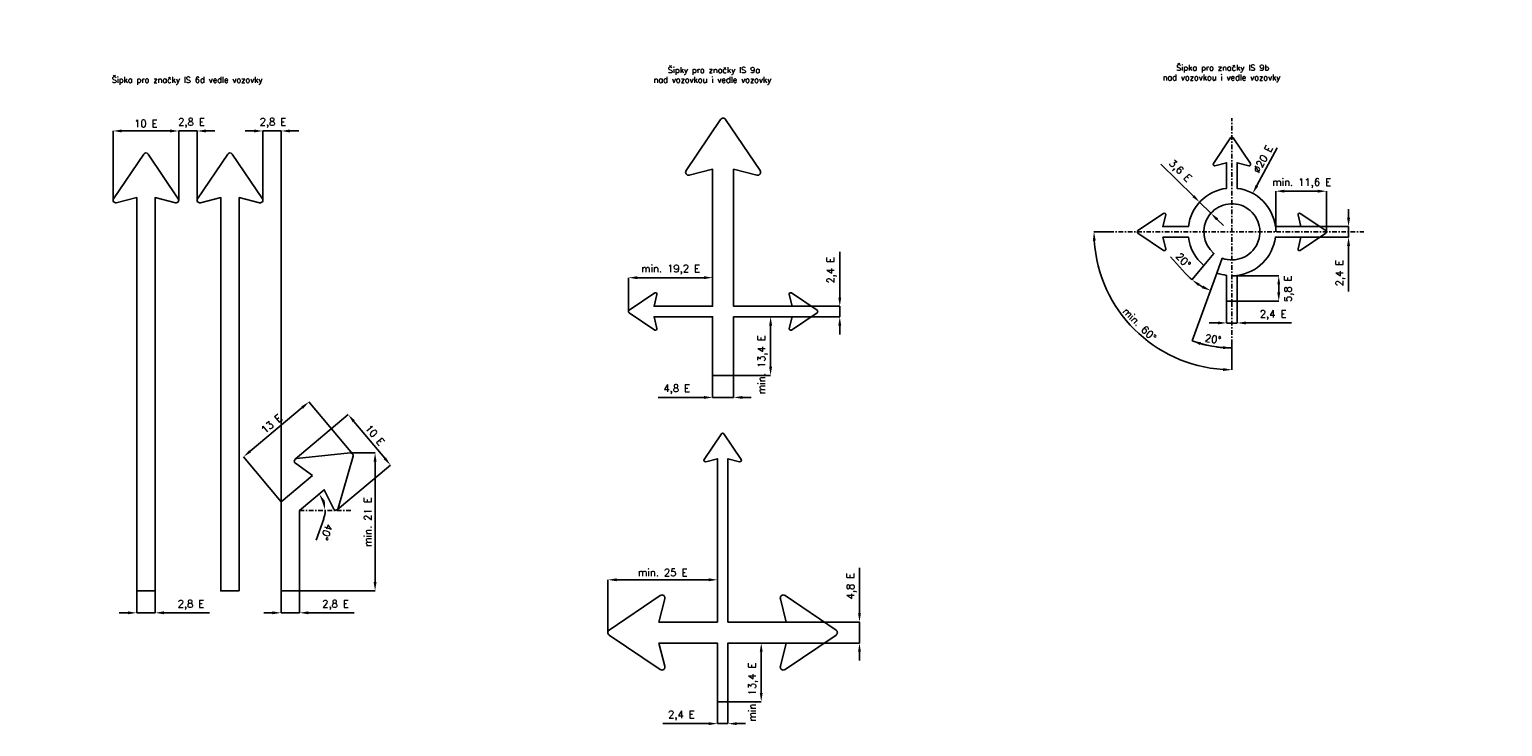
# Model space of a CAD drawing. Header units: millimetres. Extents: x -279 to 38310, y -2921 to 1853.
# Tile 2 of 3: x 8501 to 18591, y -2921 to 1853. Entities that reach past the tile are written whole.
import ezdxf

# ---------------------------------------------------------------- set-up
doc = ezdxf.new("R2010")
doc.units = ezdxf.units.MM
doc.header["$LTSCALE"] = 5
doc.linetypes.add('ČERCHOVANÁ', pattern=[25.4, 12.7, -6.35, 0, -6.35])
doc.layers.add('Kóty', color=2, linetype='Continuous')
doc.layers.add('Značka', color=7, linetype='Continuous')
doc.styles.get("Standard").update_dxf_attribs({"font": 'romand.shx', "height": 50})
doc.dimstyles.get("Standard").update_dxf_attribs({"dimtxt": 50, "dimasz": 60, "dimexe": 0.18, "dimexo": 0.0625, "dimgap": 25, "dimtad": 1, "dimdec": 0, "dimzin": 0, "dimdsep": 46, "dimtxsty": 'Standard', "dimcen": 0.09, "dimadec": 0, "dimazin": 0, "dimtfac": 1, "dimtdec": 0, "dimtofl": 0, "dimtmove": 0, "dimatfit": 3, "dimfxl": 1, "dimtolj": 1, "dimtzin": 0, "dimarcsym": 0})

# ---------------------------------------------------------------- blocks, each defined once
blk = doc.blocks.new('*D22')
at = {"layer": 'Defpoints', "color": 0, "transparency": 16777216}
for p in [(9235, -1992), (9361, -1992), (9361, -2142)]:
    blk.add_point(p, dxfattribs=at)
at = {"layer": 'Kóty', "color": 0, "lineweight": -2, "transparency": 16777216}
for p, q in [((9235, -1992), (9235, -2142)), ((9361, -1992), (9361, -2142)), ((9175, -2142), (9115, -2142)), ((9421, -2142), (9734, -2142))]:
    blk.add_line(p, q, dxfattribs=at)
at = {"layer": 'Kóty', "color": 0, "transparency": 16777216}
for points in [[(9175, -2132), (9175, -2152), (9235, -2142)], [(9421, -2132), (9421, -2152), (9361, -2142)]]:
    blk.add_solid(points, dxfattribs=at)
at = {"layer": 'Kóty', "color": 0, "transparency": 16777216, "insert": (9607, -2088), "char_height": 50, "attachment_point": 5}
blk.add_mtext('\\A1;2,8 E', dxfattribs=at)
blk = doc.blocks.new('*D15')
at = {"layer": 'Defpoints', "color": 0, "transparency": 16777216}
for p in [(10225, -1992), (10351, -1992), (10351, -2142)]:
    blk.add_point(p, dxfattribs=at)
at = {"layer": 'Kóty', "color": 0, "lineweight": -2, "transparency": 16777216}
for p, q in [((10225, -1992), (10225, -2142)), ((10351, -1992), (10351, -2142)), ((10165, -2142), (10105, -2142)), ((10411, -2142), (10724, -2142))]:
    blk.add_line(p, q, dxfattribs=at)
at = {"layer": 'Kóty', "color": 0, "transparency": 16777216}
for points in [[(10165, -2132), (10165, -2152), (10225, -2142)], [(10411, -2132), (10411, -2152), (10351, -2142)]]:
    blk.add_solid(points, dxfattribs=at)
at = {"layer": 'Kóty', "color": 0, "transparency": 16777216, "insert": (10597, -2088), "char_height": 50, "attachment_point": 5}
blk.add_mtext('\\A1;2,8 E', dxfattribs=at)
blk = doc.blocks.new('*D16')
at = {"layer": 'Defpoints', "color": 0, "transparency": 16777216}
for p in [(13687, -2205), (14186, -2205), (13687, -2349)]:
    blk.add_point(p, dxfattribs=at)
at = {"layer": 'Kóty', "color": 0, "lineweight": -2, "transparency": 16777216}
for p, q in [((14186, -2145), (14186, -1833)), ((13687, -2205), (14187, -2205)), ((13687, -2349), (14187, -2349)), ((14186, -2409), (14186, -2469))]:
    blk.add_line(p, q, dxfattribs=at)
at = {"layer": 'Kóty', "color": 0, "transparency": 16777216}
for points in [[(14176, -2145), (14196, -2145), (14186, -2205)], [(14176, -2409), (14196, -2409), (14186, -2349)]]:
    blk.add_solid(points, dxfattribs=at)
at = {"layer": 'Kóty', "color": 0, "transparency": 16777216, "insert": (14132, -1959), "char_height": 50, "attachment_point": 5, "rotation": 90}
blk.add_mtext('\\A1;4,8 E', dxfattribs=at)
blk = doc.blocks.new('*D17')
at = {"layer": 'Defpoints', "color": 0, "transparency": 16777216}
for p in [(16701, -7), (16773, -7), (16773, -157)]:
    blk.add_point(p, dxfattribs=at)
at = {"layer": 'Kóty', "color": 0, "lineweight": -2, "transparency": 16777216}
for p, q in [((16701, -7), (16701, -157)), ((16773, -7), (16773, -157)), ((16641, -157), (16581, -157)), ((16833, -157), (17145, -157))]:
    blk.add_line(p, q, dxfattribs=at)
at = {"layer": 'Kóty', "color": 0, "transparency": 16777216}
for points in [[(16641, -147), (16641, -167), (16701, -157)], [(16833, -147), (16833, -167), (16773, -157)]]:
    blk.add_solid(points, dxfattribs=at)
at = {"layer": 'Kóty', "color": 0, "transparency": 16777216, "insert": (17019, -103), "char_height": 50, "attachment_point": 5}
blk.add_mtext('\\A1;2,4 E', dxfattribs=at)
blk = doc.blocks.new('*D18')
at = {"layer": 'Defpoints', "color": 0, "transparency": 16777216}
for p in [(17211, 503), (17211, 431), (17536, 431)]:
    blk.add_point(p, dxfattribs=at)
at = {"layer": 'Kóty', "color": 0, "lineweight": -2, "transparency": 16777216}
for p, q in [((17536, 563), (17536, 623)), ((17211, 503), (17536, 503)), ((17211, 431), (17536, 431)), ((17536, 371), (17536, 58))]:
    blk.add_line(p, q, dxfattribs=at)
at = {"layer": 'Kóty', "color": 0, "transparency": 16777216}
for points in [[(17526, 563), (17546, 563), (17536, 503)], [(17526, 371), (17546, 371), (17536, 431)]]:
    blk.add_solid(points, dxfattribs=at)
at = {"layer": 'Kóty', "color": 0, "transparency": 16777216, "insert": (17481, 185), "char_height": 50, "attachment_point": 5, "rotation": 90}
blk.add_mtext('\\A1;2,4 E', dxfattribs=at)
blk = doc.blocks.new('*D23')
at = {"layer": 'Defpoints', "color": 0, "transparency": 16777216}
for p in [(16737, 1245), (16671, 286), (16634, 185), (16737, -302), (16554, -307)]:
    blk.add_point(p, dxfattribs=at)
at = {"layer": 'Kóty', "color": 0, "lineweight": -2, "transparency": 16777216}
for p, q in [((16634, 185), (16465, -280)), ((16737, -302), (16737, -328))]:
    blk.add_line(p, q, dxfattribs=at)
blk.add_arc((16737, 467), 795, 254.3272, 265.6728, dxfattribs=at)
at = {"layer": 'Kóty', "color": 0, "transparency": 16777216}
for points in [[(16519, -308), (16525, -289), (16465, -280)], [(16677, -316), (16677, -336), (16737, -328)]]:
    blk.add_solid(points, dxfattribs=at)
at = {"layer": 'Kóty', "color": 0, "transparency": 16777216, "insert": (16608, -267), "char_height": 50, "attachment_point": 5, "rotation": 350}
blk.add_mtext('\\A1;20°', dxfattribs=at)
blk = doc.blocks.new('*D24')
at = {"layer": 'Defpoints', "color": 0, "transparency": 16777216}
for p in [(16614, 320), (16544, 237), (16671, 286), (16634, 185), (16545, 85)]:
    blk.add_point(p, dxfattribs=at)
at = {"layer": 'Kóty', "color": 0, "lineweight": -2, "transparency": 16777216}
for p, q in [((16419, 181), (16316, 296)), ((16544, 237), (16462, 139)), ((16634, 185), (16591, 65))]:
    blk.add_line(p, q, dxfattribs=at)
for start, end in [(221.9519, 230), (238.0481, 241.9519)]:
    blk.add_arc((16737, 467), 427, start, end, dxfattribs=at)
at = {"layer": 'Kóty', "color": 0, "transparency": 16777216}
for points in [[(16505, 96), (16517, 112), (16462, 139)], [(16540, 99), (16532, 80), (16591, 65)]]:
    blk.add_solid(points, dxfattribs=at)
at = {"layer": 'Kóty', "color": 0, "transparency": 16777216, "insert": (16404, 272), "char_height": 50, "attachment_point": 5, "rotation": 311.9519}
blk.add_mtext('\\A1;20°', dxfattribs=at)
blk = doc.blocks.new('*D25')
at = {"layer": 'Defpoints', "color": 0, "transparency": 16777216}
for p in [(9523, 1158), (9073, 684), (9523, 684)]:
    blk.add_point(p, dxfattribs=at)
at = {"layer": 'Kóty', "color": 0, "lineweight": -2, "transparency": 16777216}
for p, q in [((9073, 684), (9073, 1158)), ((9133, 1158), (9463, 1158)), ((9523, 684), (9523, 1158))]:
    blk.add_line(p, q, dxfattribs=at)
at = {"layer": 'Kóty', "color": 0, "transparency": 16777216}
for points in [[(9133, 1168), (9133, 1148), (9073, 1158)], [(9463, 1168), (9463, 1148), (9523, 1158)]]:
    blk.add_solid(points, dxfattribs=at)
at = {"layer": 'Kóty', "color": 0, "transparency": 16777216, "insert": (9298, 1208), "char_height": 50, "attachment_point": 5}
blk.add_mtext('\\A1;10 E', dxfattribs=at)
blk = doc.blocks.new('*D19')
at = {"layer": 'Defpoints', "color": 0, "transparency": 16777216}
for p in [(13180, -517), (13324, -517), (13180, -667)]:
    blk.add_point(p, dxfattribs=at)
at = {"layer": 'Kóty', "color": 0, "lineweight": -2, "transparency": 16777216}
for p, q in [((13180, -517), (13180, -667)), ((13324, -517), (13324, -667)), ((13120, -667), (12807, -667)), ((13384, -667), (13444, -667))]:
    blk.add_line(p, q, dxfattribs=at)
at = {"layer": 'Kóty', "color": 0, "transparency": 16777216}
for points in [[(13120, -657), (13120, -677), (13180, -667)], [(13384, -657), (13384, -677), (13324, -667)]]:
    blk.add_solid(points, dxfattribs=at)
at = {"layer": 'Kóty', "color": 0, "transparency": 16777216, "insert": (12934, -612), "char_height": 50, "attachment_point": 5}
blk.add_mtext('\\A1;4,8 E', dxfattribs=at)
blk = doc.blocks.new('*D26')
at = {"layer": 'Defpoints', "color": 0, "transparency": 16777216}
for p in [(13726, -43), (14051, -43), (13726, -115)]:
    blk.add_point(p, dxfattribs=at)
at = {"layer": 'Kóty', "color": 0, "lineweight": -2, "transparency": 16777216}
for p, q in [((14051, 17), (14051, 330)), ((13726, -43), (14051, -43)), ((13726, -115), (14051, -115)), ((14051, -175), (14051, -235))]:
    blk.add_line(p, q, dxfattribs=at)
at = {"layer": 'Kóty', "color": 0, "transparency": 16777216}
for points in [[(14041, 17), (14061, 17), (14051, -43)], [(14041, -175), (14061, -175), (14051, -115)]]:
    blk.add_solid(points, dxfattribs=at)
at = {"layer": 'Kóty', "color": 0, "transparency": 16777216, "insert": (13996, 204), "char_height": 50, "attachment_point": 5, "rotation": 90}
blk.add_mtext('\\A1;2,4 E', dxfattribs=at)
blk = doc.blocks.new('*D20')
at = {"layer": 'Defpoints', "color": 0, "transparency": 16777216}
for p in [(13213, -2751), (13285, -2751), (13213, -2901)]:
    blk.add_point(p, dxfattribs=at)
at = {"layer": 'Kóty', "color": 0, "lineweight": -2, "transparency": 16777216}
for p, q in [((13213, -2751), (13213, -2901)), ((13285, -2751), (13285, -2901)), ((13153, -2901), (12840, -2901)), ((13345, -2901), (13405, -2901))]:
    blk.add_line(p, q, dxfattribs=at)
at = {"layer": 'Kóty', "color": 0, "transparency": 16777216}
for points in [[(13153, -2891), (13153, -2911), (13213, -2901)], [(13345, -2891), (13345, -2911), (13285, -2901)]]:
    blk.add_solid(points, dxfattribs=at)
at = {"layer": 'Kóty', "color": 0, "transparency": 16777216, "insert": (12966, -2846), "char_height": 50, "attachment_point": 5}
blk.add_mtext('\\A1;2,4 E', dxfattribs=at)
blk = doc.blocks.new('*D30')
at = {"layer": 'Defpoints', "color": 0, "transparency": 16777216}
for p in [(12604, 153), (12604, -79), (13180, -43)]:
    blk.add_point(p, dxfattribs=at)
at = {"layer": 'Kóty', "color": 0, "lineweight": -2, "transparency": 16777216}
for p, q in [((12604, -78), (12604, 153)), ((13120, 153), (12664, 153)), ((13180, -42), (13180, 153))]:
    blk.add_line(p, q, dxfattribs=at)
at = {"layer": 'Kóty', "color": 0, "transparency": 16777216}
for points in [[(12664, 163), (12664, 143), (12604, 153)], [(13120, 163), (13120, 143), (13180, 153)]]:
    blk.add_solid(points, dxfattribs=at)
at = {"layer": 'Kóty', "color": 0, "transparency": 16777216, "insert": (12892, 208), "char_height": 50, "attachment_point": 5}
blk.add_mtext('\\A1;min. 19,2 E', dxfattribs=at)
blk = doc.blocks.new('*D31')
at = {"layer": 'Defpoints', "color": 0, "transparency": 16777216}
for p in [(12463, -1916), (13213, -2205), (12463, -2277)]:
    blk.add_point(p, dxfattribs=at)
at = {"layer": 'Kóty', "color": 0, "lineweight": -2, "transparency": 16777216}
for p, q in [((12463, -2277), (12463, -1916)), ((13153, -1916), (12523, -1916)), ((13213, -2205), (13213, -1916))]:
    blk.add_line(p, q, dxfattribs=at)
at = {"layer": 'Kóty', "color": 0, "transparency": 16777216}
for points in [[(12523, -1906), (12523, -1926), (12463, -1916)], [(13153, -1906), (13153, -1926), (13213, -1916)]]:
    blk.add_solid(points, dxfattribs=at)
at = {"layer": 'Kóty', "color": 0, "transparency": 16777216, "insert": (12838, -1866), "char_height": 50, "attachment_point": 5}
blk.add_mtext('\\A1;min. 25 E', dxfattribs=at)
blk = doc.blocks.new('*D35')
at = {"layer": 'Defpoints', "color": 0, "transparency": 16777216}
for p in [(10520, -1299), (10508, -1362), (10351, -1440), (10351, -1440), (10729, -1440)]:
    blk.add_point(p, dxfattribs=at)
at = {"layer": 'Kóty', "color": 0, "lineweight": -2, "transparency": 16777216}
blk.add_line((10516, -1499), (10464, -1645), dxfattribs=at)
for start, end in [(19.728, 20.272), (340.272, 360)]:
    blk.add_arc((10351, -1440), 175, start, end, dxfattribs=at)
at = {"layer": 'Kóty', "color": 0, "transparency": 16777216}
for points in [[(10507, -1385), (10524, -1375), (10485, -1328)], [(10526, -1379), (10506, -1383), (10526, -1440)]]:
    blk.add_solid(points, dxfattribs=at)
at = {"layer": 'Kóty', "color": 0, "transparency": 16777216, "insert": (10537, -1589), "char_height": 50, "attachment_point": 5, "rotation": 250.272}
blk.add_mtext('\\A1;40°', dxfattribs=at)
blk = doc.blocks.new('*D36')
at = {"layer": 'Defpoints', "color": 0, "transparency": 16777216}
for p in [(10321, -1090), (10973, -1130), (10610, -1434)]:
    blk.add_point(p, dxfattribs=at)
at = {"layer": 'Kóty', "color": 0, "lineweight": -2, "transparency": 16777216}
for p, q in [((10321, -1090), (10684, -785)), ((10723, -831), (10935, -1084)), ((10610, -1434), (10973, -1130))]:
    blk.add_line(p, q, dxfattribs=at)
at = {"layer": 'Kóty', "color": 0, "transparency": 16777216}
for points in [[(10730, -824), (10715, -837), (10684, -785)], [(10942, -1077), (10927, -1090), (10973, -1130)]]:
    blk.add_solid(points, dxfattribs=at)
at = {"layer": 'Kóty', "color": 0, "transparency": 16777216, "insert": (10867, -925), "char_height": 50, "attachment_point": 5, "rotation": 310}
blk.add_mtext('\\A1;10 E', dxfattribs=at)
blk = doc.blocks.new('*D37')
at = {"layer": 'Defpoints', "color": 0, "transparency": 16777216}
for p in [(10700, -1047), (10351, -1992), (10868, -1992)]:
    blk.add_point(p, dxfattribs=at)
at = {"layer": 'Kóty', "color": 0, "lineweight": -2, "transparency": 16777216}
for p, q in [((10700, -1047), (10868, -1047)), ((10868, -1107), (10868, -1932)), ((10351, -1992), (10868, -1992))]:
    blk.add_line(p, q, dxfattribs=at)
at = {"layer": 'Kóty', "color": 0, "transparency": 16777216}
for points in [[(10858, -1107), (10878, -1107), (10868, -1047)], [(10858, -1932), (10878, -1932), (10868, -1992)]]:
    blk.add_solid(points, dxfattribs=at)
at = {"layer": 'Kóty', "color": 0, "transparency": 16777216, "insert": (10818, -1520), "char_height": 50, "attachment_point": 5, "rotation": 90}
blk.add_mtext('\\A1;min. 21 E', dxfattribs=at)
blk = doc.blocks.new('*D38')
at = {"layer": 'Defpoints', "color": 0, "transparency": 16777216}
for p in [(16516, 670), (16523, 677), (16600, 601)]:
    blk.add_point(p, dxfattribs=at)
at = {"layer": 'Kóty', "color": 0, "lineweight": -2, "transparency": 16777216}
for p, q in [((16473, 712), (16250, 931)), ((16523, 677), (16516, 670)), ((16600, 601), (16593, 594)), ((16636, 552), (16679, 510))]:
    blk.add_line(p, q, dxfattribs=at)
at = {"layer": 'Kóty', "color": 0, "transparency": 16777216}
for points in [[(16480, 719), (16466, 705), (16516, 670)], [(16643, 559), (16629, 545), (16593, 594)]]:
    blk.add_solid(points, dxfattribs=at)
at = {"layer": 'Kóty', "color": 0, "transparency": 16777216, "insert": (16379, 881), "char_height": 50, "attachment_point": 5, "rotation": 315.539}
blk.add_mtext('\\A1;3,6 E', dxfattribs=at)

msp = doc.modelspace()

# ---------------------------------------------------------------- linework, layer by layer
at = {"layer": 'Kóty'}
for p, q in [((9463.2, 1157.7), (9403.2, 1157.7)), ((9523.2, 683.8), (9523.2, 1157.9)), ((9649.2, 683.8), (9649.2, 1157.9)), ((9769.2, 1157.7), (9709.2, 1157.7)), ((10039.2, 1157.7), (9979.2, 1157.7)), ((10099.2, 683.8), (10099.2, 1157.9)), ((10225.2, -1381.5), (10225.2, 1157.9)), ((10345.2, 1157.7), (10285.2, 1157.7)), ((17047.8, 1041.1), (16908.3, 783.3)), ((17036.9, 466.4), (17036.9, 745.5)), ((17324.9, 745.3), (17096.9, 745.3)), ((17384.9, 466.8), (17384.9, 745.5)), ((15896.6, 466.7), (15792.1, 466.7)), ((16736.8, 466.7), (16737, 466.7)), ((16736.8, 466.7), (16737, 466.7)), ((16736.8, 466.7), (16737, 466.7)), ((16736.9, 466.6), (16736.9, 466.8)), ((16736.9, 466.6), (16736.9, 466.8)), ((16736.9, 466.6), (16736.9, 466.8)), ((16736.9, 166.7), (16941, 166.7)), ((16736.9, 166.7), (17058.2, 166.7)), ((17057.9, 106.7), (17057.9, 52.7)), ((16773, -7.3), (16941, -7.3)), ((16773, -7.3), (17058.2, -7.3)), ((13577.2, -174.5), (13577.2, -456.5)), ((16736.9, -301.7), (16736.9, -478.1)), ((13323.8, -516.5), (13577.4, -516.5)), ((10713.8, -1053.7), (10414.8, -697.4)), ((10369, -736.1), (10012.8, -1035)), ((10225.2, -1381.5), (9966.7, -1073.4)), ((13212.6, -2204.9), (13212.6, -1915.6)), ((13284.7, -2348.9), (13513.1, -2348.9)), ((13512.9, -2408.9), (13512.9, -2690.9)), ((13284.7, -2750.9), (13484.8, -2750.9)), ((13284.8, -2750.9), (13513.1, -2750.9))]:
    msp.add_line(p, q, dxfattribs=at)
for points in [[(9523.2, 1157.7), (9649.2, 1157.7)], [(10099.2, 1157.7), (10225.2, 1157.7)], [(16515.8, 669.7), (16593, 594.2)], [(17535.8, 430.7), (17535.8, 502.7)], [(14050.7, -114.5), (14050.7, -42.5)], [(16700.9, -157.5), (16772.9, -157.5)], [(13179.8, -666.7), (13323.8, -666.5)], [(9235.2, -2142.3), (9361.2, -2142.5)], [(10225.2, -2142.3), (10351.2, -2142.3)], [(14186.4, -2348.9), (14186.4, -2204.9)], [(13212.6, -2900.9), (13284.7, -2901.1)]]:
    msp.add_lwpolyline(points, dxfattribs=at)
for radius, start, end in [(944.6, 183.63983, 266.36017), (794.6, 250, 270)]:
    msp.add_arc((16736.9, 466.7), radius, start, end, dxfattribs=at)
for points in [[(9463.2, 1167.7), (9463.2, 1147.7), (9523.2, 1157.7)], [(9709.2, 1167.7), (9709.2, 1147.7), (9649.2, 1157.7)], [(10039.2, 1167.7), (10039.2, 1147.7), (10099.2, 1157.7)], [(10285.2, 1167.7), (10285.2, 1147.7), (10225.2, 1157.7)], [(16899.5, 788.1), (16917.1, 778.5), (16879.7, 730.5)], [(17096.9, 755.3), (17096.9, 735.3), (17036.9, 745.3)], [(17324.9, 755.3), (17324.9, 735.3), (17384.9, 745.3)], [(15784.2, 406.4), (15804.2, 407), (15792.3, 466.7)], [(17047.9, 106.7), (17067.9, 106.7), (17057.9, 166.7)], [(17047.9, 52.7), (17067.9, 52.7), (17057.9, -7.3)], [(13567.2, -174.5), (13587.2, -174.5), (13577.2, -114.5)], [(13567.2, -456.5), (13587.2, -456.5), (13577.2, -516.5)], [(16677.3, -466), (16676.6, -486), (16736.9, -477.9)], [(10362.6, -728.4), (10375.4, -743.8), (10414.9, -697.5)], [(10006.3, -1027.3), (10019.2, -1042.7), (9966.8, -1073.6)], [(13502.9, -2408.9), (13522.9, -2408.9), (13512.9, -2348.9)], [(13502.9, -2690.9), (13522.9, -2690.9), (13512.9, -2750.9)]]:
    msp.add_solid(points, dxfattribs=at)
at = {"layer": 'Značka', "color": 6, "linetype": 'ČERCHOVANÁ', "ltscale": 0.5}
for p, q in [((16736.9, -301.7), (16736.9, 1245.3)), ((15896.7, 466.7), (17640.2, 466.7)), ((10351.2, -1440.2), (10728.9, -1440.2))]:
    msp.add_line(p, q, dxfattribs=at)
at = {"layer": 'Značka', "color": 3}
for points in [[(13725, -114.5), (13704.7, -194.3, 0.6893853), (13720.4, -205.3), (13895.3, -87, 0.5308456), (13895.3, -70), (13720.4, 48.3, 0.6893853), (13704.7, 37.2), (13725, -42.5), (13323.8, -42.5), (13323.8, 895.5), (13483.3, 855, 0.6893853), (13505.4, 886.4), (13268.9, 1236.2, 0.5308456), (13234.8, 1236.2), (12998.2, 886.4, 0.6893853), (13020.3, 855), (13179.8, 895.5), (13179.8, -42.5), (12778.7, -42.5), (12798.9, 37.2, 0.6893853), (12783.2, 48.3), (12608.3, -70, 0.5308456), (12608.3, -87), (12783.2, -205.3, 0.6893853), (12798.9, -194.3), (12778.7, -114.5), (13179.8, -114.5), (13179.8, -516.5), (13323.8, -516.5), (13323.8, -114.5)], [(16263.8, 430.7), (16284, 350.9, -0.6893853), (16268.3, 339.9), (16093.5, 458.2, -0.5308456), (16093.5, 475.2), (16268.3, 593.5, -0.6893853), (16284, 582.5), (16263.8, 502.7), (16439.1, 502.7, -0.3453812), (16700.9, 764.5), (16700.9, 939.8), (16621.2, 919.6, -0.6893853), (16610.1, 935.3), (16728.4, 1110.2, -0.5308456), (16745.5, 1110.2), (16863.7, 935.3, -0.6893853), (16852.7, 919.6), (16772.9, 939.8), (16772.9, 764.5, -0.3453812), (17034.8, 502.7), (17210.1, 502.7), (17189.8, 582.5, -0.6893853), (17205.6, 593.5), (17380.4, 475.2, -0.5308456), (17380.4, 458.2), (17205.6, 339.9, -0.6893853), (17189.8, 350.9), (17210.1, 430.7), (17034.8, 430.7, -0.3453812), (16772.9, 168.9), (16772.9, -7.3), (16700.9, -7.3), (16700.9, 168.9, -0.0572564), (16634.3, 184.8), (16671.3, 286.3, 11.4300523), (16613.5, 319.6), (16544.1, 236.9, -0.1903437), (16439.1, 430.7)], [(9361.2, -1992.3), (9361.2, 701.7), (9500.8, 666.3, 0.6893853), (9520.1, 693.8), (9313.1, 999.8, 0.5308456), (9283.3, 999.8), (9076.3, 693.8, 0.6893853), (9095.6, 666.3), (9235.2, 701.7), (9235.2, -1992.3)], [(9937.2, -1992.3), (9937.2, 701.7), (10076.8, 666.3, 0.6893853), (10096.1, 693.8), (9889.1, 999.8, 0.5308456), (9859.3, 999.8), (9652.3, 693.8, 0.6893853), (9671.6, 666.3), (9811.2, 701.7), (9811.2, -1992.3)], [(12812.4, -2204.9), (12852.9, -2045.4, 0.6893853), (12821.4, -2023.3), (12471.7, -2259.9, 0.5308456), (12471.7, -2294), (12821.4, -2530.5, 0.6893853), (12852.9, -2508.4), (12812.4, -2348.9), (13212.6, -2348.9), (13212.6, -2750.9), (13284.6, -2750.9), (13284.6, -2348.9), (13684.9, -2348.9), (13644.4, -2508.4, 0.6893853), (13675.9, -2530.5), (14025.6, -2294, 0.5308456), (14025.6, -2259.9), (13675.9, -2023.3, 0.6893853), (13644.4, -2045.4), (13684.9, -2204.9), (13284.6, -2204.9), (13284.6, -1086.9), (13364.4, -1107.2, 0.6893853), (13375.4, -1091.5), (13257.2, -916.6, 0.5308456), (13240.1, -916.6), (13121.8, -1091.5, 0.6893853), (13132.9, -1107.2), (13212.6, -1086.9), (13212.6, -2204.9)], [(10438.9, -1202.2), (10225.2, -1381.5), (10225.2, -1992.3), (10351.2, -1992.3), (10351.2, -1440.2), (10519.9, -1298.7), (10582.5, -1428.4, 0.6893853), (10616, -1425.5), (10717.3, -1070.2, 0.5308456), (10698.2, -1047.4), (10330.7, -1085.5, 0.6893853), (10322, -1118)]]:
    msp.add_lwpolyline(points, format="xyb", close=True, dxfattribs=at)

# ---------------------------------------------------------------- texts
at = {"layer": 'Kóty', "char_height": 50, "attachment_point": 5}
for s, insert in [('\\A1;2,8 E', (9610.1, 1212.5)), ('\\A1;2,8 E', (10168.6, 1212.5)), ('\\A1;min. 11,6 E', (17214.7, 800))]:
    msp.add_mtext(s, dxfattribs=dict(at, insert=insert))
for s, insert, rotation in [('\\A1;∅20 E', (16950, 965.5), 61.57531), ('\\A1;5,8 E', (17128.8, 77.6), 90), ('\\A1;min. 60°', (16104.3, -165.9), 315), ('\\A1;min. 13,4 E', (13522.4, -442.4), 90), ('\\A1;13 E', (10158.7, -847.3), 40), ('\\A1;min. 13,4 E', (13458.1, -2684.4), 90)]:
    msp.add_mtext(s, dxfattribs=dict(at, insert=insert, rotation=rotation))
at = {"layer": 'Značka', "color": 7, "char_height": 40, "attachment_point": 1}
for s, insert in [('\\pi313.10957;{\\C256;Šipka pro značky IS 6b nad vozovkou,\\P\\pi419.77623;šipka pro značky IS 6e a IS 8a\\H2.08333x; \\H0.48x;\\P\\pi465.49052;nad vozovkou i vedle vozovky\\H1.47222x; }', (-279.5, 1844.8)), ('\\pi323.58576;{\\C256;Šipka pro značky IS 6b nad vozovkou}', (1543.7, 1634.7)), ('\\pi559.77623;{\\C256;Šipka pro značky IS 7a \\P\\pi465.49052;nad vozovkou i vedle vozovky\\H2.08333x; }', (5118.1, 1634.7)), ('\\pi558.82385;{\\C256;Šipka pro značky IS 9b\\P\\pi465.49052;nad vozovkou i vedle vozovky\\H2.08333x; }', (15797.5, 1611)), ('\\pi323.58576;{\\C256;Šipka pro značky IS 6d vedle vozovky}', (8741.2, 1527.5)), ('\\pi563.58576;{\\C256;Šipky pro značky IS 9a\\P\\pi465.49052;nad vozovkou i vedle vozovky\\H2.08333x; }', (12310.2, 1594.8)), ('\\pi323.58576;{\\C256;Šipka pro značky IS 6b vedle vozovky}', (5118.1, -70.1)), ('\\pi564.53814;{\\C256;Šipka pro značky IS 6f \\P\\pi465.49052;nad vozovkou i vedle vozovky\\H2.08333x; }', (-276.5, -630.8)), ('\\pi559.77623;{\\C256;Šipka pro značky IS 6g \\P\\pi465.49052;nad vozovkou i vedle vozovky\\H2.08333x; }', (1347.7, -1017.9))]:
    msp.add_mtext_dynamic_manual_height_columns(s, width=1877.648, gutter_width=100, heights=[0], dxfattribs=dict(at, insert=insert))

# ---------------------------------------------------------------- dimensions: what is measured, and where the dimension line sits
at = {"layer": 'Kóty'}
for base, p1, p2, text, picture, middle in [((9523.2, 1157.7), (9073.2, 683.7), (9523.2, 683.7), '10 E', '*D25', (9298.2, 1207.7)), ((12603.8, 152.8), (13179.8, -42.5), (12603.8, -78.5), 'min. 19,2 E', '*D30', (12891.8, 207.6)), ((16772.9, -157.3), (16700.9, -7.3), (16772.9, -7.3), '2,4 E', '*D17', (17019.1, -102.5)), ((13179.8, -666.6), (13323.8, -516.5), (13179.8, -516.5), '4,8 E', '*D19', (12933.6, -611.9)), ((12462.6, -1915.8), (13212.6, -2204.9), (12462.6, -2276.9), 'min. 25 E', '*D31', (12837.6, -1865.8)), ((9361.2, -2142.3), (9235.2, -1992.3), (9361.2, -1992.3), '2,8 E', '*D22', (9607.4, -2087.5)), ((10351.2, -2142.3), (10225.2, -1992.3), (10351.2, -1992.3), '2,8 E', '*D15', (10597.4, -2087.5)), ((13212.6, -2900.9), (13284.6, -2750.9), (13212.6, -2750.9), '2,4 E', '*D20', (12966.4, -2846.2))]:
    dim = msp.add_linear_dim(base=base, p1=p1, p2=p2, text=text, dimstyle='Standard', dxfattribs=at)
    dim.commit()
    dim.dimension.update_dxf_attribs({"geometry": picture, "text_midpoint": middle})
for base, line1, line2, picture, middle in [((16553.7, -306.5), ((16671.3, 286.3), (16634.3, 184.8)), ((16736.9, -301.7), (16736.9, 1245.3)), '*D23', (16607.6, -266.6)), ((16545.1, 84.7), ((16544.1, 236.9), (16613.5, 319.6)), ((16671.3, 286.3), (16634.3, 184.8)), '*D24', (16404.5, 271.9)), ((10507.7, -1361.7), ((10351.2, -1440.2), (10728.9, -1440.2)), ((10351.2, -1440.2), (10519.9, -1298.7)), '*D35', (10537, -1589.1))]:
    dim = msp.add_angular_dim_2l(base=base, line1=line1, line2=line2, dimstyle='Standard', dxfattribs=at)
    dim.commit()
    dim.dimension.update_dxf_attribs({"geometry": picture, "text_midpoint": middle})
for p1, p2, distance, text, picture, middle in [((16599.9, 601.2), (16522.8, 676.8), 9.8, '3,6 E', '*D38', (16378.6, 881.3)), ((10321, -1089.6), (10610.2, -1434.3), 474, '10 E', '*D36', (10867, -925.2))]:
    dim = msp.add_aligned_dim(p1=p1, p2=p2, distance=distance, text=text, dimstyle='Standard', dxfattribs=at)
    dim.commit()
    dim.dimension.update_dxf_attribs({"geometry": picture, "text_midpoint": middle})
for base, p1, p2, text, picture, middle in [((17535.8, 430.7), (17210.9, 502.7), (17210.9, 430.7), '2,4 E', '*D18', (17481, 184.5)), ((14050.7, -42.5), (13725.8, -114.5), (13725.8, -42.5), '2,4 E', '*D26', (13995.9, 203.7)), ((10868, -1992.3), (10700, -1047.3), (10351.2, -1992.3), 'min. 21 E', '*D37', (10818, -1519.8)), ((14186.4, -2204.9), (13686.6, -2348.9), (13686.6, -2204.9), '4,8 E', '*D16', (14131.6, -1958.7))]:
    dim = msp.add_linear_dim(base=base, p1=p1, p2=p2, angle=90, text=text, dimstyle='Standard', dxfattribs=at)
    dim.commit()
    dim.dimension.update_dxf_attribs({"geometry": picture, "text_midpoint": middle})

doc.saveas('drawing.dxf')
